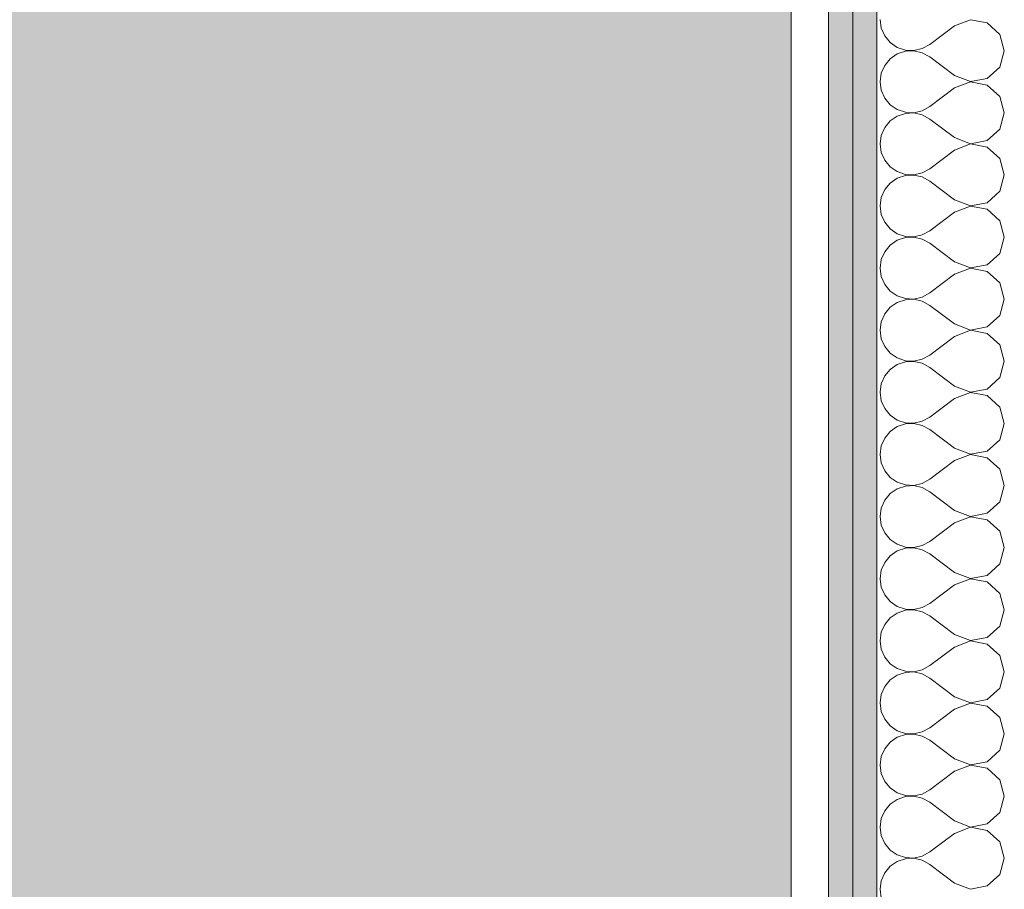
# Model space of a CAD drawing. Header units: millimetres. Extents: x -30280 to 19093, y -19284 to 4746.
# Tile 165 of 256: x -6642 to -6114, y -14567 to -14100. Entities that reach past the tile are written whole.
import ezdxf

# ---------------------------------------------------------------- set-up
doc = ezdxf.new("R2010")
doc.units = ezdxf.units.MM
doc.header["$MEASUREMENT"] = 0
doc.layers.add('Nuevo_07_CR_Cel Ras pladur', color=7, linetype='Continuous')
doc.layers.add('Nuevo_08_E_Envans secs', color=7, linetype='Continuous')
for name, color, linetype, lineweight, true_color in [('Nuevo_07_CR_Cel Ras pladur_Pluma_Nº__102', 7, 'Continuous', 5, 0xcccccc), ('Nuevo_08_E_Envans secs_Pluma_Nº__102', 7, 'Continuous', 5, 0xcccccc), ('Nuevo_08_E_Envans secs_Pluma_Nº__79', 7, 'Continuous', 5, 0xaaffd5)]:
    doc.layers.add(name, color=color, linetype=linetype, lineweight=lineweight, true_color=true_color)
doc.layers.add('Nuevo_08_E_Envans secs_Pluma_Nº__1', color=7, linetype='Continuous', lineweight=5)

# ---------------------------------------------------------------- blocks, each defined once
blk = doc.blocks.new('Forjado_8_1', base_point=(-8386.54, -15315.59))
at = {"layer": 'Nuevo_07_CR_Cel Ras pladur_Pluma_Nº__102', "linetype": 'Continuous', "lineweight": 0, "true_color": 0x333333}
blk.add_hatch(color=250, dxfattribs=at).paths.add_polyline_path([(-8386.54, -15315.59), (-6228.09, -15315.59), (-6228.09, -13828.8), (-8386.54, -13828.8)])
at = {"layer": 'Nuevo_07_CR_Cel Ras pladur_Pluma_Nº__102', "color": 254, "linetype": 'Continuous', "lineweight": 5, "true_color": 0xcccccc, "flags": 128}
blk.add_lwpolyline([(-8386.54, -15315.59), (-6228.09, -15315.59), (-6228.09, -13828.8), (-8386.54, -13828.8)], close=True, dxfattribs=at)
blk = doc.blocks.new('*X559')
at = {"layer": 'Nuevo_08_E_Envans secs_Pluma_Nº__102', "color": 254, "linetype": 'Continuous', "lineweight": 5, "true_color": 0xcccccc}
for p, q in [((-6180.42, -14100), (-6179.79, -14104.55)), ((-6131.92, -14100.07), (-6140.42, -14103.33)), ((-6122.97, -14101.76), (-6131.92, -14100.07)), ((-6116.24, -14107.9), (-6122.97, -14101.76)), ((-6179.79, -14104.55), (-6177.93, -14108.76)), ((-6140.42, -14103.33), (-6153.75, -14113.33)), ((-6177.93, -14108.76), (-6175, -14112.3)), ((-6175, -14112.3), (-6171.21, -14114.91)), ((-6113.75, -14116.67), (-6116.24, -14107.9)), ((-6171.21, -14114.91), (-6166.85, -14116.38)), ((-6166.85, -14116.96), (-6171.21, -14118.43)), ((-6166.85, -14116.38), (-6162.26, -14116.6)), ((-6162.26, -14116.73), (-6166.85, -14116.96)), ((-6162.26, -14116.6), (-6157.78, -14115.56)), ((-6157.78, -14117.77), (-6162.26, -14116.73)), ((-6157.78, -14115.56), (-6153.75, -14113.33)), ((-6116.24, -14125.43), (-6113.75, -14116.67)), ((-6175, -14121.03), (-6177.93, -14124.57)), ((-6171.21, -14118.43), (-6175, -14121.03)), ((-6153.75, -14120), (-6157.78, -14117.77)), ((-6140.42, -14130), (-6153.75, -14120)), ((-6177.93, -14124.57), (-6179.79, -14128.78)), ((-6122.97, -14131.57), (-6116.24, -14125.43)), ((-6179.79, -14128.78), (-6180.42, -14133.33)), ((-6180.42, -14133.33), (-6179.79, -14137.89)), ((-6140.42, -14130), (-6131.92, -14133.27)), ((-6131.92, -14133.4), (-6140.42, -14136.67)), ((-6131.92, -14133.27), (-6122.97, -14131.57)), ((-6122.97, -14135.09), (-6131.92, -14133.4)), ((-6179.79, -14137.89), (-6177.93, -14142.1)), ((-6140.42, -14136.67), (-6153.75, -14146.67)), ((-6116.24, -14141.24), (-6122.97, -14135.09)), ((-6177.93, -14142.1), (-6175, -14145.64)), ((-6113.75, -14150), (-6116.24, -14141.24)), ((-6175, -14145.64), (-6171.21, -14148.24)), ((-6171.21, -14148.24), (-6166.85, -14149.71)), ((-6162.26, -14149.93), (-6157.78, -14148.89)), ((-6157.78, -14148.89), (-6153.75, -14146.67)), ((-6175, -14154.36), (-6177.93, -14157.9)), ((-6171.21, -14151.76), (-6175, -14154.36)), ((-6166.85, -14150.29), (-6171.21, -14151.76)), ((-6166.85, -14149.71), (-6162.26, -14149.93)), ((-6162.26, -14150.07), (-6166.85, -14150.29)), ((-6157.78, -14151.11), (-6162.26, -14150.07)), ((-6153.75, -14153.33), (-6157.78, -14151.11)), ((-6140.42, -14163.33), (-6153.75, -14153.33)), ((-6116.24, -14158.76), (-6113.75, -14150)), ((-6177.93, -14157.9), (-6179.79, -14162.11)), ((-6122.97, -14164.91), (-6116.24, -14158.76)), ((-6179.79, -14162.11), (-6180.42, -14166.67)), ((-6140.42, -14163.33), (-6131.92, -14166.6)), ((-6131.92, -14166.6), (-6122.97, -14164.91)), ((-6180.42, -14166.67), (-6179.79, -14171.22)), ((-6140.42, -14170), (-6153.75, -14180)), ((-6131.92, -14166.73), (-6140.42, -14170)), ((-6122.97, -14168.43), (-6131.92, -14166.73)), ((-6116.24, -14174.57), (-6122.97, -14168.43)), ((-6179.79, -14171.22), (-6177.93, -14175.43)), ((-6177.93, -14175.43), (-6175, -14178.97)), ((-6113.75, -14183.33), (-6116.24, -14174.57)), ((-6175, -14178.97), (-6171.21, -14181.57)), ((-6157.78, -14182.23), (-6153.75, -14180)), ((-6171.21, -14185.09), (-6175, -14187.7)), ((-6171.21, -14181.57), (-6166.85, -14183.04)), ((-6166.85, -14183.62), (-6171.21, -14185.09)), ((-6166.85, -14183.04), (-6162.26, -14183.27)), ((-6162.26, -14183.4), (-6166.85, -14183.62)), ((-6162.26, -14183.27), (-6157.78, -14182.23)), ((-6157.78, -14184.44), (-6162.26, -14183.4)), ((-6153.75, -14186.67), (-6157.78, -14184.44)), ((-6116.24, -14192.1), (-6113.75, -14183.33)), ((-6177.93, -14191.24), (-6179.79, -14195.45)), ((-6175, -14187.7), (-6177.93, -14191.24)), ((-6140.42, -14196.67), (-6153.75, -14186.67)), ((-6179.79, -14195.45), (-6180.42, -14200)), ((-6140.42, -14196.67), (-6131.92, -14199.93)), ((-6122.97, -14198.24), (-6116.24, -14192.1)), ((-6180.42, -14200), (-6179.79, -14204.55)), ((-6131.92, -14200.07), (-6140.42, -14203.33)), ((-6131.92, -14199.93), (-6122.97, -14198.24)), ((-6122.97, -14201.76), (-6131.92, -14200.07)), ((-6116.24, -14207.9), (-6122.97, -14201.76)), ((-6179.79, -14204.55), (-6177.93, -14208.76)), ((-6140.42, -14203.33), (-6153.75, -14213.33)), ((-6177.93, -14208.76), (-6175, -14212.3)), ((-6175, -14212.3), (-6171.21, -14214.91)), ((-6113.75, -14216.67), (-6116.24, -14207.9)), ((-6171.21, -14214.91), (-6166.85, -14216.38)), ((-6166.85, -14216.96), (-6171.21, -14218.43)), ((-6166.85, -14216.38), (-6162.26, -14216.6)), ((-6162.26, -14216.73), (-6166.85, -14216.96)), ((-6162.26, -14216.6), (-6157.78, -14215.56)), ((-6157.78, -14217.77), (-6162.26, -14216.73)), ((-6157.78, -14215.56), (-6153.75, -14213.33)), ((-6153.75, -14220), (-6157.78, -14217.77)), ((-6116.24, -14225.43), (-6113.75, -14216.67)), ((-6175, -14221.03), (-6177.93, -14224.57)), ((-6171.21, -14218.43), (-6175, -14221.03)), ((-6140.42, -14230), (-6153.75, -14220)), ((-6177.93, -14224.57), (-6179.79, -14228.78)), ((-6122.97, -14231.57), (-6116.24, -14225.43)), ((-6179.79, -14228.78), (-6180.42, -14233.33)), ((-6180.42, -14233.33), (-6179.79, -14237.89)), ((-6140.42, -14230), (-6131.92, -14233.27)), ((-6131.92, -14233.4), (-6140.42, -14236.67)), ((-6131.92, -14233.27), (-6122.97, -14231.57)), ((-6122.97, -14235.09), (-6131.92, -14233.4)), ((-6179.79, -14237.89), (-6177.93, -14242.1)), ((-6140.42, -14236.67), (-6153.75, -14246.67)), ((-6116.24, -14241.24), (-6122.97, -14235.09)), ((-6177.93, -14242.1), (-6175, -14245.64)), ((-6113.75, -14250), (-6116.24, -14241.24)), ((-6175, -14245.64), (-6171.21, -14248.24)), ((-6171.21, -14248.24), (-6166.85, -14249.71)), ((-6166.85, -14249.71), (-6162.26, -14249.93)), ((-6162.26, -14249.93), (-6157.78, -14248.89)), ((-6157.78, -14248.89), (-6153.75, -14246.67)), ((-6175, -14254.36), (-6177.93, -14257.9)), ((-6171.21, -14251.76), (-6175, -14254.36)), ((-6166.85, -14250.29), (-6171.21, -14251.76)), ((-6162.26, -14250.07), (-6166.85, -14250.29)), ((-6157.78, -14251.11), (-6162.26, -14250.07)), ((-6153.75, -14253.33), (-6157.78, -14251.11)), ((-6140.42, -14263.33), (-6153.75, -14253.33)), ((-6116.24, -14258.76), (-6113.75, -14250)), ((-6177.93, -14257.9), (-6179.79, -14262.11)), ((-6122.97, -14264.91), (-6116.24, -14258.76)), ((-6179.79, -14262.11), (-6180.42, -14266.67)), ((-6140.42, -14263.33), (-6131.92, -14266.6)), ((-6131.92, -14266.6), (-6122.97, -14264.91)), ((-6180.42, -14266.67), (-6179.79, -14271.22)), ((-6140.42, -14270), (-6153.75, -14280)), ((-6131.92, -14266.73), (-6140.42, -14270)), ((-6122.97, -14268.43), (-6131.92, -14266.73)), ((-6116.24, -14274.57), (-6122.97, -14268.43)), ((-6179.79, -14271.22), (-6177.93, -14275.43)), ((-6177.93, -14275.43), (-6175, -14278.97)), ((-6113.75, -14283.33), (-6116.24, -14274.57)), ((-6175, -14278.97), (-6171.21, -14281.57)), ((-6157.78, -14282.23), (-6153.75, -14280)), ((-6171.21, -14285.09), (-6175, -14287.7)), ((-6171.21, -14281.57), (-6166.85, -14283.04)), ((-6166.85, -14283.62), (-6171.21, -14285.09)), ((-6166.85, -14283.04), (-6162.26, -14283.27)), ((-6162.26, -14283.4), (-6166.85, -14283.62)), ((-6162.26, -14283.27), (-6157.78, -14282.23)), ((-6157.78, -14284.44), (-6162.26, -14283.4)), ((-6153.75, -14286.67), (-6157.78, -14284.44)), ((-6140.42, -14296.67), (-6153.75, -14286.67)), ((-6116.24, -14292.1), (-6113.75, -14283.33)), ((-6177.93, -14291.24), (-6179.79, -14295.45)), ((-6175, -14287.7), (-6177.93, -14291.24)), ((-6122.97, -14298.24), (-6116.24, -14292.1)), ((-6179.79, -14295.45), (-6180.42, -14300)), ((-6140.42, -14296.67), (-6131.92, -14299.93)), ((-6180.42, -14300), (-6179.79, -14304.55)), ((-6131.92, -14300.07), (-6140.42, -14303.33)), ((-6131.92, -14299.93), (-6122.97, -14298.24)), ((-6122.97, -14301.76), (-6131.92, -14300.07)), ((-6116.24, -14307.9), (-6122.97, -14301.76)), ((-6179.79, -14304.55), (-6177.93, -14308.76)), ((-6140.42, -14303.33), (-6153.75, -14313.33)), ((-6113.75, -14316.67), (-6116.24, -14307.9)), ((-6177.93, -14308.76), (-6175, -14312.3)), ((-6175, -14312.3), (-6171.21, -14314.91)), ((-6171.21, -14318.43), (-6175, -14321.03)), ((-6171.21, -14314.91), (-6166.85, -14316.38)), ((-6166.85, -14316.96), (-6171.21, -14318.43)), ((-6166.85, -14316.38), (-6162.26, -14316.6)), ((-6162.26, -14316.73), (-6166.85, -14316.96)), ((-6162.26, -14316.6), (-6157.78, -14315.56)), ((-6157.78, -14317.77), (-6162.26, -14316.73)), ((-6157.78, -14315.56), (-6153.75, -14313.33)), ((-6153.75, -14320), (-6157.78, -14317.77)), ((-6116.24, -14325.43), (-6113.75, -14316.67)), ((-6175, -14321.03), (-6177.93, -14324.57)), ((-6140.42, -14330), (-6153.75, -14320)), ((-6179.79, -14328.78), (-6180.42, -14333.33)), ((-6177.93, -14324.57), (-6179.79, -14328.78)), ((-6122.97, -14331.57), (-6116.24, -14325.43)), ((-6180.42, -14333.33), (-6179.79, -14337.89)), ((-6140.42, -14330), (-6131.92, -14333.27)), ((-6131.92, -14333.4), (-6140.42, -14336.67)), ((-6131.92, -14333.27), (-6122.97, -14331.57)), ((-6122.97, -14335.09), (-6131.92, -14333.4)), ((-6179.79, -14337.89), (-6177.93, -14342.1)), ((-6140.42, -14336.67), (-6153.75, -14346.67)), ((-6116.24, -14341.24), (-6122.97, -14335.09)), ((-6177.93, -14342.1), (-6175, -14345.64)), ((-6113.75, -14350), (-6116.24, -14341.24)), ((-6175, -14345.64), (-6171.21, -14348.24)), ((-6171.21, -14348.24), (-6166.85, -14349.71)), ((-6166.85, -14349.71), (-6162.26, -14349.93)), ((-6162.26, -14350.07), (-6166.85, -14350.29)), ((-6162.26, -14349.93), (-6157.78, -14348.89)), ((-6157.78, -14351.11), (-6162.26, -14350.07)), ((-6157.78, -14348.89), (-6153.75, -14346.67)), ((-6116.24, -14358.76), (-6113.75, -14350)), ((-6175, -14354.36), (-6177.93, -14357.9)), ((-6171.21, -14351.76), (-6175, -14354.36)), ((-6166.85, -14350.29), (-6171.21, -14351.76)), ((-6153.75, -14353.33), (-6157.78, -14351.11)), ((-6140.42, -14363.33), (-6153.75, -14353.33)), ((-6177.93, -14357.9), (-6179.79, -14362.11)), ((-6122.97, -14364.91), (-6116.24, -14358.76)), ((-6179.79, -14362.11), (-6180.42, -14366.67)), ((-6140.42, -14363.33), (-6131.92, -14366.6)), ((-6131.92, -14366.6), (-6122.97, -14364.91)), ((-6180.42, -14366.67), (-6179.79, -14371.22)), ((-6179.79, -14371.22), (-6177.93, -14375.43)), ((-6140.42, -14370), (-6153.75, -14380)), ((-6131.92, -14366.73), (-6140.42, -14370)), ((-6122.97, -14368.43), (-6131.92, -14366.73)), ((-6116.24, -14374.57), (-6122.97, -14368.43)), ((-6177.93, -14375.43), (-6175, -14378.97)), ((-6113.75, -14383.33), (-6116.24, -14374.57)), ((-6175, -14378.97), (-6171.21, -14381.57)), ((-6171.21, -14381.57), (-6166.85, -14383.04)), ((-6157.78, -14382.23), (-6153.75, -14380)), ((-6171.21, -14385.09), (-6175, -14387.7)), ((-6166.85, -14383.62), (-6171.21, -14385.09)), ((-6166.85, -14383.04), (-6162.26, -14383.27)), ((-6162.26, -14383.4), (-6166.85, -14383.62)), ((-6162.26, -14383.27), (-6157.78, -14382.23)), ((-6157.78, -14384.44), (-6162.26, -14383.4)), ((-6153.75, -14386.67), (-6157.78, -14384.44)), ((-6140.42, -14396.67), (-6153.75, -14386.67)), ((-6116.24, -14392.1), (-6113.75, -14383.33)), ((-6177.93, -14391.24), (-6179.79, -14395.45)), ((-6175, -14387.7), (-6177.93, -14391.24)), ((-6122.97, -14398.24), (-6116.24, -14392.1)), ((-6179.79, -14395.45), (-6180.42, -14400)), ((-6140.42, -14396.67), (-6131.92, -14399.93)), ((-6180.42, -14400), (-6179.79, -14404.55)), ((-6131.92, -14400.07), (-6140.42, -14403.33)), ((-6131.92, -14399.93), (-6122.97, -14398.24)), ((-6122.97, -14401.76), (-6131.92, -14400.07)), ((-6116.24, -14407.9), (-6122.97, -14401.76)), ((-6179.79, -14404.55), (-6177.93, -14408.76)), ((-6140.42, -14403.33), (-6153.75, -14413.33)), ((-6113.75, -14416.67), (-6116.24, -14407.9)), ((-6177.93, -14408.76), (-6175, -14412.3)), ((-6175, -14412.3), (-6171.21, -14414.91)), ((-6157.78, -14415.56), (-6153.75, -14413.33)), ((-6171.21, -14418.43), (-6175, -14421.03)), ((-6171.21, -14414.91), (-6166.85, -14416.38)), ((-6166.85, -14416.96), (-6171.21, -14418.43)), ((-6166.85, -14416.38), (-6162.26, -14416.6)), ((-6162.26, -14416.73), (-6166.85, -14416.96)), ((-6162.26, -14416.6), (-6157.78, -14415.56)), ((-6157.78, -14417.77), (-6162.26, -14416.73)), ((-6153.75, -14420), (-6157.78, -14417.77)), ((-6116.24, -14425.43), (-6113.75, -14416.67)), ((-6175, -14421.03), (-6177.93, -14424.57)), ((-6140.42, -14430), (-6153.75, -14420)), ((-6179.79, -14428.78), (-6180.42, -14433.33)), ((-6177.93, -14424.57), (-6179.79, -14428.78)), ((-6122.97, -14431.57), (-6116.24, -14425.43)), ((-6180.42, -14433.33), (-6179.79, -14437.89)), ((-6140.42, -14430), (-6131.92, -14433.27)), ((-6131.92, -14433.4), (-6140.42, -14436.67)), ((-6131.92, -14433.27), (-6122.97, -14431.57)), ((-6122.97, -14435.09), (-6131.92, -14433.4)), ((-6179.79, -14437.89), (-6177.93, -14442.1)), ((-6140.42, -14436.67), (-6153.75, -14446.67)), ((-6116.24, -14441.24), (-6122.97, -14435.09)), ((-6177.93, -14442.1), (-6175, -14445.64)), ((-6113.75, -14450), (-6116.24, -14441.24)), ((-6175, -14445.64), (-6171.21, -14448.24)), ((-6171.21, -14448.24), (-6166.85, -14449.71)), ((-6166.85, -14450.29), (-6171.21, -14451.76)), ((-6166.85, -14449.71), (-6162.26, -14449.93)), ((-6162.26, -14450.07), (-6166.85, -14450.29)), ((-6162.26, -14449.93), (-6157.78, -14448.89)), ((-6157.78, -14451.11), (-6162.26, -14450.07)), ((-6157.78, -14448.89), (-6153.75, -14446.67)), ((-6116.24, -14458.76), (-6113.75, -14450)), ((-6175, -14454.36), (-6177.93, -14457.9)), ((-6171.21, -14451.76), (-6175, -14454.36)), ((-6153.75, -14453.33), (-6157.78, -14451.11)), ((-6140.42, -14463.33), (-6153.75, -14453.33)), ((-6177.93, -14457.9), (-6179.79, -14462.11)), ((-6122.97, -14464.91), (-6116.24, -14458.76)), ((-6179.79, -14462.11), (-6180.42, -14466.67)), ((-6140.42, -14463.33), (-6131.92, -14466.6)), ((-6131.92, -14466.6), (-6122.97, -14464.91)), ((-6180.42, -14466.67), (-6179.79, -14471.22)), ((-6179.79, -14471.22), (-6177.93, -14475.43)), ((-6140.42, -14470), (-6153.75, -14480)), ((-6131.92, -14466.73), (-6140.42, -14470)), ((-6122.97, -14468.43), (-6131.92, -14466.73)), ((-6116.24, -14474.57), (-6122.97, -14468.43)), ((-6177.93, -14475.43), (-6175, -14478.97)), ((-6113.75, -14483.33), (-6116.24, -14474.57)), ((-6175, -14478.97), (-6171.21, -14481.57)), ((-6171.21, -14481.57), (-6166.85, -14483.04)), ((-6162.26, -14483.27), (-6157.78, -14482.23)), ((-6157.78, -14482.23), (-6153.75, -14480)), ((-6171.21, -14485.09), (-6175, -14487.7)), ((-6166.85, -14483.62), (-6171.21, -14485.09)), ((-6166.85, -14483.04), (-6162.26, -14483.27)), ((-6162.26, -14483.4), (-6166.85, -14483.62)), ((-6157.78, -14484.44), (-6162.26, -14483.4)), ((-6153.75, -14486.67), (-6157.78, -14484.44)), ((-6140.42, -14496.67), (-6153.75, -14486.67)), ((-6116.24, -14492.1), (-6113.75, -14483.33)), ((-6177.93, -14491.24), (-6179.79, -14495.45)), ((-6175, -14487.7), (-6177.93, -14491.24)), ((-6122.97, -14498.24), (-6116.24, -14492.1)), ((-6179.79, -14495.45), (-6180.42, -14500)), ((-6140.42, -14496.67), (-6131.92, -14499.93)), ((-6180.42, -14500), (-6179.79, -14504.55)), ((-6140.42, -14503.33), (-6153.75, -14513.33)), ((-6131.92, -14500.07), (-6140.42, -14503.33)), ((-6131.92, -14499.93), (-6122.97, -14498.24)), ((-6122.97, -14501.76), (-6131.92, -14500.07)), ((-6116.24, -14507.9), (-6122.97, -14501.76)), ((-6179.79, -14504.55), (-6177.93, -14508.76)), ((-6113.75, -14516.67), (-6116.24, -14507.9)), ((-6177.93, -14508.76), (-6175, -14512.3)), ((-6175, -14512.3), (-6171.21, -14514.91)), ((-6157.78, -14515.56), (-6153.75, -14513.33)), ((-6171.21, -14518.43), (-6175, -14521.03)), ((-6171.21, -14514.91), (-6166.85, -14516.38)), ((-6166.85, -14516.96), (-6171.21, -14518.43)), ((-6166.85, -14516.38), (-6162.26, -14516.6)), ((-6162.26, -14516.73), (-6166.85, -14516.96)), ((-6162.26, -14516.6), (-6157.78, -14515.56)), ((-6157.78, -14517.77), (-6162.26, -14516.73)), ((-6153.75, -14520), (-6157.78, -14517.77)), ((-6116.24, -14525.43), (-6113.75, -14516.67)), ((-6177.93, -14524.57), (-6179.79, -14528.78)), ((-6175, -14521.03), (-6177.93, -14524.57)), ((-6140.42, -14530), (-6153.75, -14520)), ((-6179.79, -14528.78), (-6180.42, -14533.33)), ((-6122.97, -14531.57), (-6116.24, -14525.43)), ((-6180.42, -14533.33), (-6179.79, -14537.89)), ((-6140.42, -14530), (-6131.92, -14533.27)), ((-6131.92, -14533.4), (-6140.42, -14536.67)), ((-6131.92, -14533.27), (-6122.97, -14531.57)), ((-6122.97, -14535.09), (-6131.92, -14533.4)), ((-6116.24, -14541.24), (-6122.97, -14535.09)), ((-6179.79, -14537.89), (-6177.93, -14542.1)), ((-6140.42, -14536.67), (-6153.75, -14546.67)), ((-6177.93, -14542.1), (-6175, -14545.64)), ((-6175, -14545.64), (-6171.21, -14548.24)), ((-6113.75, -14550), (-6116.24, -14541.24)), ((-6171.21, -14548.24), (-6166.85, -14549.71)), ((-6166.85, -14550.29), (-6171.21, -14551.76)), ((-6166.85, -14549.71), (-6162.26, -14549.93)), ((-6162.26, -14550.07), (-6166.85, -14550.29)), ((-6162.26, -14549.93), (-6157.78, -14548.89)), ((-6157.78, -14551.11), (-6162.26, -14550.07)), ((-6157.78, -14548.89), (-6153.75, -14546.67)), ((-6116.24, -14558.76), (-6113.75, -14550)), ((-6175, -14554.36), (-6177.93, -14557.9)), ((-6171.21, -14551.76), (-6175, -14554.36)), ((-6153.75, -14553.33), (-6157.78, -14551.11)), ((-6140.42, -14563.33), (-6153.75, -14553.33)), ((-6177.93, -14557.9), (-6179.79, -14562.11)), ((-6122.97, -14564.91), (-6116.24, -14558.76)), ((-6179.79, -14562.11), (-6180.42, -14566.67)), ((-6180.42, -14566.67), (-6179.79, -14571.22)), ((-6140.42, -14563.33), (-6131.92, -14566.6)), ((-6131.92, -14566.6), (-6122.97, -14564.91))]:
    blk.add_line(p, q, dxfattribs=at)
blk = doc.blocks.new('Muro_80_1', base_point=(-6147.09, -15314.08))
at = {"layer": 'Nuevo_08_E_Envans secs_Pluma_Nº__79', "linetype": 'Continuous', "lineweight": 5, "true_color": 0xaaffd5}
for points in [[(-6195.09, -15313.96), (-6195.09, -13808.56), (-6208.09, -13808.56), (-6208.09, -15313.93)], [(-6182.09, -15313.99), (-6182.09, -13808.56), (-6195.09, -13808.56), (-6195.09, -15313.96)]]:
    blk.add_hatch(color=121, dxfattribs=at).paths.add_polyline_path(points)
at = {"layer": 'Nuevo_08_E_Envans secs_Pluma_Nº__1', "color": 7, "linetype": 'Continuous', "lineweight": 5}
for p, q in [((-6195.09, -15313.96), (-6195.09, -13808.56)), ((-6182.09, -15313.99), (-6182.09, -13808.56))]:
    blk.add_line(p, q, dxfattribs=at)
at = {"layer": 'Nuevo_08_E_Envans secs_Pluma_Nº__1', "color": 7, "linetype": 'Continuous', "lineweight": 5, "flags": 128}
blk.add_lwpolyline([(-6208.09, -13808.56), (-6208.09, -15313.93)], dxfattribs=at)
at = {"layer": 'Nuevo_08_E_Envans secs', "color": 7, "lineweight": 20}
blk.add_blockref('*X559', (0, 0), dxfattribs=at)

msp = doc.modelspace()

# ---------------------------------------------------------------- block references
at = {"layer": 'Nuevo_07_CR_Cel Ras pladur', "color": 254, "linetype": 'Continuous', "lineweight": 5, "true_color": 0xcccccc}
msp.add_blockref('Forjado_8_1', (-8386.54, -15315.59), dxfattribs=at)
at = {"layer": 'Nuevo_08_E_Envans secs', "color": 7, "lineweight": 20}
msp.add_blockref('Muro_80_1', (-6147.09, -15314.08), dxfattribs=at)

doc.saveas('drawing.dxf')
